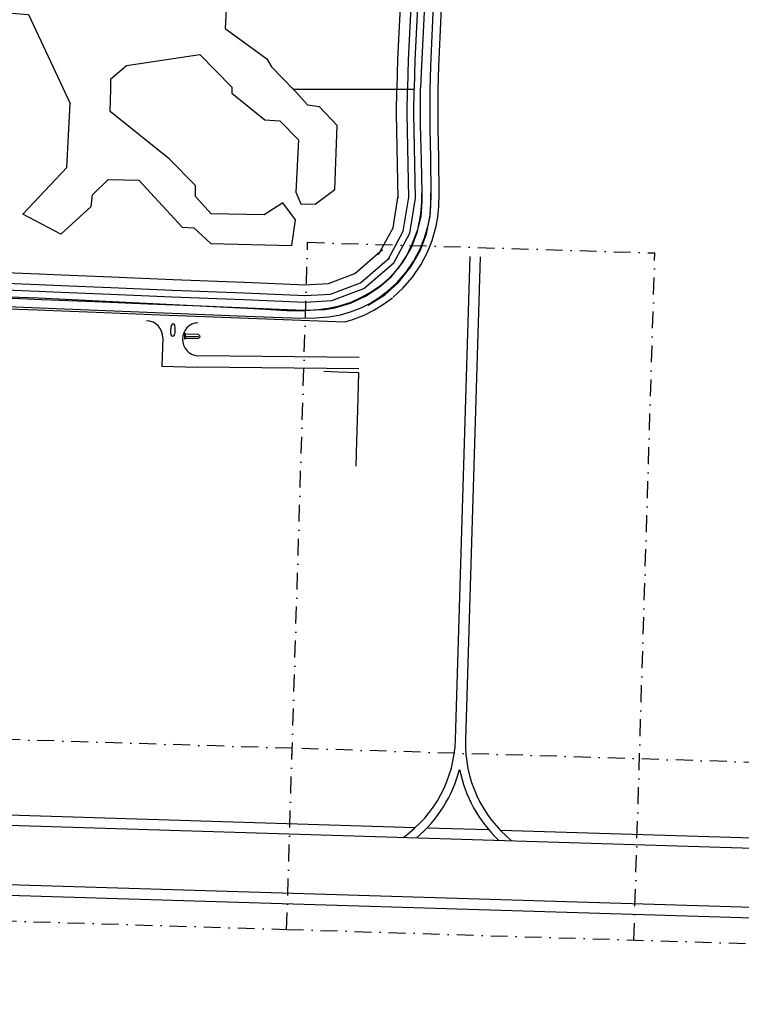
# Model space of a CAD drawing. Header units: metres. Extents: x 19327 to 24000, y 12000 to 18751.
# Tile 7 of 41: x 20985 to 21526, y 15814 to 16552. Entities that reach past the tile are written whole.
import ezdxf

# ---------------------------------------------------------------- set-up
doc = ezdxf.new("R2010")
doc.units = ezdxf.units.M
doc.linetypes.add('DASHDOT', pattern=[25.4, 12.7, -6.35, 0, -6.35])
for name, color, linetype in [('Gos-divisionline', 1, 'CONTINUOUS'), ('Gos-divisionline Rff road', 1, 'CONTINUOUS'), ('Keyplan-sh1$0$10-WEG', 254, 'CONTINUOUS'), ('Keyplan-sh1$0$101', 254, 'CONTINUOUS'), ('Keyplan-sh1$0$106', 254, 'CONTINUOUS'), ('Keyplan-sh1$0$123', 254, 'CONTINUOUS'), ('Keyplan-sh1$0$124', 254, 'CONTINUOUS'), ('Keyplan-sh1$0$2', 254, 'CONTINUOUS'), ('Keyplan-sh1$0$20-KAVEL', 254, 'CONTINUOUS'), ('Keyplan-sh1$0$749', 254, 'CONTINUOUS'), ('Keyplan-sh1$0$New Runway', 2, 'CONTINUOUS'), ('Keyplan-sh1$0$Z-demo', 254, 'CONTINUOUS')]:
    doc.layers.add(name, color=color, linetype=linetype)

msp = doc.modelspace()

# ---------------------------------------------------------------- linework, layer by layer
at = {"layer": 'Gos-divisionline', "linetype": 'DASHDOT'}
for points in [[(20715.17, 15884.28), (21185.17, 15869.92), (21189.32, 16005.81), (20719.32, 16020.16)], [(21185.17, 15869.92), (21663.79, 15855.3), (21667.94, 15991.19), (21189.32, 16005.81)]]:
    msp.add_lwpolyline(points, dxfattribs=at)
at = {"layer": 'Gos-divisionline Rff road', "linetype": 'DASHDOT'}
msp.add_line((21445.42, 15861.97), (21461.16, 16377.3), dxfattribs=at)
msp.add_lwpolyline([(21185.17, 15869.92), (21200.91, 16385.25), (21461.16, 16377.3)], dxfattribs=at)
at = {"layer": 'Keyplan-sh1$0$10-WEG'}
for p, q in [((21293.18, 16517.49), (21298.58, 16632.42)), ((21292.73, 16499.46), (21293.18, 16517.49)), ((20999.27, 16343.66), (21160.49, 16335.64)), ((20999.81, 16336.21), (21154.95, 16329.88))]:
    msp.add_line(p, q, dxfattribs=at)
for points in [[(21293.58, 16664.5), (21286.11, 16512.67), (21285.44, 16501.15)], [(21298.72, 16499.31), (21299.18, 16517.28), (21304.55, 16631.57), (21304.65, 16632.02), (21305.51, 16633.1), (21306.88, 16634.24), (21308.57, 16634.9), (21313.1, 16635.34), (21316.42, 16635.46)], [(21286.64, 16421.91), (21286.33, 16446.97), (21285.44, 16473.13), (21285.44, 16501.15)], [(21293.38, 16421.15), (21293.17, 16448.6), (21292.7, 16470.24), (21292.73, 16499.46)], [(21299.38, 16421.19), (21299.17, 16448.69), (21298.7, 16470.31), (21298.73, 16499.45)], [(21256.29, 16353.39), (21261.98, 16358.29), (21268.93, 16365.9), (21275.13, 16375.36), (21279.58, 16384.5), (21283.38, 16394.83), (21285.99, 16404.73), (21286.64, 16415.82), (21286.64, 16421.91)], [(21260.85, 16348.5), (21267.95, 16355.03), (21274.8, 16362.86), (21280.56, 16371.45), (21285.34, 16380.37), (21288.6, 16388.52), (21291.42, 16398.85), (21292.62, 16404.94), (21293.27, 16412.56), (21293.38, 16421.15)], [(21264.91, 16344.08), (21272.26, 16350.83), (21279.57, 16359.2), (21285.71, 16368.35), (21290.79, 16377.83), (21294.3, 16386.61), (21297.27, 16397.48), (21298.57, 16404.11), (21299.27, 16412.26), (21299.38, 16421.07)], [(21160.49, 16335.64), (21185.55, 16334.14), (21195.33, 16333.92), (21206.74, 16334.58), (21216.52, 16335.88), (21224.77, 16337.73), (21233.47, 16340.45), (21241.83, 16344.25), (21248.46, 16348.06), (21256.29, 16353.39)], [(20908.07, 16347.11), (20962.16, 16344.96), (20999.27, 16343.66)], [(21154.95, 16329.88), (21181.85, 16328.81), (21196.96, 16328.38), (21206.74, 16328.59), (21216.73, 16329.46), (21225.64, 16330.99), (21232.92, 16333.05), (21240.97, 16336.1), (21247.59, 16339.47), (21254.44, 16343.82), (21260.85, 16348.5)], [(21228.89, 16325.67), (21234.81, 16327.35), (21243.39, 16330.6), (21250.57, 16334.25), (21257.82, 16338.86), (21264.39, 16343.65)], [(20897.39, 16340.2), (20946.84, 16338.37), (20999.81, 16336.21)]]:
    msp.add_lwpolyline(points, dxfattribs=at)
at = {"layer": 'Keyplan-sh1$0$101'}
for p, q in [((21108.81, 16312.68), (21108.96, 16317.08)), ((21108.96, 16317.08), (21109.15, 16317.07)), ((21109.15, 16317.07), (21109.02, 16312.66))]:
    msp.add_line(p, q, dxfattribs=at)
at = {"layer": 'Keyplan-sh1$0$106'}
for p, q in [((21119.13, 16313.01), (21109.12, 16313.18)), ((21109.15, 16317.07), (21109.17, 16316.7)), ((21109.17, 16316.7), (21118.89, 16316.27)), ((21109.3, 16314.79), (21119.04, 16314.53)), ((21120.06, 16314.23), (21119.13, 16313.01)), ((21119.95, 16315.32), (21120.06, 16314.23)), ((21223.68, 16287.95), (21212.97, 16288.34)), ((21239.34, 16287.38), (21223.68, 16287.95)), ((21238.46, 16259.62), (21239.34, 16287.38)), ((21237.74, 16236.12), (21238.46, 16259.62)), ((21237.26, 16217.49), (21237.74, 16236.12))]:
    msp.add_line(p, q, dxfattribs=at)
at = {"layer": 'Keyplan-sh1$0$123'}
for p, q in [((21119.13, 16313.01), (21109.12, 16313.18)), ((21109.17, 16316.7), (21118.89, 16316.27)), ((21118.89, 16316.27), (21119.95, 16315.32)), ((21120.06, 16314.23), (21119.13, 16313.01)), ((21119.95, 16315.32), (21120.06, 16314.23))]:
    msp.add_line(p, q, dxfattribs=at)
at = {"layer": 'Keyplan-sh1$0$124'}
msp.add_line((21109.3, 16314.79), (21119.04, 16314.53), dxfattribs=at)
at = {"layer": 'Keyplan-sh1$0$2'}
for points, invisible_edges in [([(24000.14, 11999.56), (20560.43, 16943.69), (20559.22, 16937.75), (20558.71, 16934.01)], 9), ([(24000.14, 11999.56), (20558.71, 16934.01), (20558.41, 16929.86), (20558.51, 16926.41)], 9), ([(24000.14, 11999.56), (20558.51, 16926.41), (20558.51, 16921.76), (20557.8, 16917.5)], 9), ([(24000.14, 11999.56), (20555.48, 16912.34), (20554.77, 16908.9), (20553.96, 16900.39)], 9), ([(24000.14, 11999.56), (20557.8, 16917.5), (20556.79, 16915.38), (20555.48, 16912.34)], 9), ([(24000.14, 11999.56), (20553.96, 16900.39), (20553.45, 16896.04), (20552.64, 16892.09)], 9), ([(24000.14, 11999.56), (20552.64, 16892.09), (20552.34, 16890.27), (20552.44, 16888.35)], 9), ([(24000.14, 11999.56), (20550.83, 16882.31), (20550.42, 16880.39), (20549.71, 16877.75)], 9), ([(24000.14, 11999.56), (20551.13, 16885.01), (20550.63, 16884.03), (20550.83, 16882.31)], 9), ([(24000.14, 11999.56), (20552.44, 16888.35), (20551.94, 16886.42), (20551.13, 16885.01)], 9), ([(24000.14, 11999.56), (20549.71, 16877.75), (20548.1, 16869.05), (20546.07, 16858.01)], 9), ([(24000.14, 11999.56), (20546.07, 16858.01), (20544.91, 16846.27), (20543.19, 16830.68)], 9), ([(24000.14, 11999.56), (20543.19, 16830.68), (20541.67, 16816.7), (20540.86, 16807.61)], 9), ([(24000.14, 11999.56), (20300.04, 16419.84), (20292.51, 16414.3), (20280.86, 16405.77)], 9), ([(24000.14, 11999.56), (20280.86, 16405.77), (20270.61, 16399.07), (20256.15, 16391.62)], 9), ([(24000.14, 11999.56), (20256.15, 16391.62), (20250.11, 16387.95), (20224.33, 16366.5)], 9), ([(24000.14, 11999.56), (20224.33, 16366.5), (20201.43, 16349.91), (20161.95, 16321.3)], 11), ([(24000.14, 11999.56), (20161.95, 16321.3), (20152.03, 16314.49), (20129.02, 16300.9)], 9), ([(24000.14, 11999.56), (20129.02, 16300.9), (20104.96, 16286.54), (20070.11, 16263.65)], 9), ([(24000.14, 11999.56), (20070.11, 16263.65), (20002.33, 16217.51), (19969.16, 16194.73)], 9), ([(24000.14, 11999.56), (19969.16, 16194.73), (19935.28, 16171.41), (19900.65, 16148.63)], 9), ([(24000.14, 11999.56), (19900.65, 16148.63), (19863.18, 16114.46), (19837.83, 16091.36)], 9), ([(23900.19, 12002.61), (19737.88, 16094.41), (19720.73, 16078.86), (19711.95, 16070.37)], 9), ([(24000.14, 11999.56), (19811.91, 16067.32), (19773.07, 16029.64), (19755.38, 16012.47)], 9), ([(24000.14, 11999.56), (19755.38, 16012.47), (19741.41, 15999.45), (19722.45, 15981.11)], 9), ([(24000.14, 11999.56), (19722.45, 15981.11), (19698.29, 15957.36), (19683.83, 15941.38)], 9), ([(24000.14, 11999.56), (19683.83, 15941.38), (19674.12, 15929.94), (19665.06, 15919.57)], 9), ([(24000.14, 11999.56), (19665.06, 15919.57), (19653.68, 15906.83), (19619.02, 15859.41)], 9), ([(24000.14, 11999.56), (19619.02, 15859.41), (19603.16, 15835.23), (19600.14, 15830.82)], 9)]:
    msp.add_3dface(points, dxfattribs=dict(at, invisible_edges=invisible_edges))
at = {"layer": 'Keyplan-sh1$0$20-KAVEL'}
for p, q in [((21144.11, 16501.59), (21144.06, 16499.61)), ((21189.55, 16500.77), (21192.03, 16498.22)), ((21190.3, 16500), (21280.68, 16500)), ((21280.69, 16500.77), (21280.68, 16500.42)), ((21280.68, 16499.46), (21280.68, 16500.42)), ((20833.39, 16354.86), (20999.14, 16348.58)), ((20718, 16344.67), (20998.75, 16334.57)), ((21090.63, 16330.9), (21228.89, 16325.67))]:
    msp.add_line(p, q, dxfattribs=at)
at = {"layer": 'Keyplan-sh1$0$20-KAVEL', "lineweight": -2}
for p, q in [((20833.88, 16367.85), (20999.63, 16361.58)), ((20833.58, 16359.86), (20999.33, 16353.58))]:
    msp.add_line(p, q, dxfattribs=at)
for points in [[(21275.61, 16666.44), (21268.24, 16522.34), (21267.69, 16500.75)], [(21283.6, 16666.03), (21276.23, 16522.03), (21275.69, 16500.54)], [(21268.65, 16418.21), (21267.57, 16481.82), (21267.68, 16500.5)], [(21276.65, 16418.34), (21275.57, 16481.86), (21275.68, 16500.45)], [(21254.11, 16376.07), (21264.92, 16396.22), (21268.81, 16420.49)], [(21261.16, 16372.29), (21272.6, 16393.62), (21276.71, 16419.22)], [(21198.42, 16353.43), (21216.42, 16354.41), (21236.4, 16361.92), (21257.07, 16379.76)], [(21198.86, 16345.44), (21218.08, 16346.49), (21240.55, 16354.93), (21262.29, 16373.71)], [(20999.7, 16361.57), (21016.5, 16360.85), (21053.79, 16359.44), (21100.01, 16357.37)], [(21099.94, 16357.37), (21153.62, 16355.29), (21199.65, 16353.44)], [(20999.35, 16353.58), (21016.18, 16352.86), (21053.46, 16351.44), (21099.66, 16349.38)], [(21099.63, 16349.38), (21153.31, 16347.29), (21199.33, 16345.44)]]:
    msp.add_lwpolyline(points, dxfattribs=at)
at = {"layer": 'Keyplan-sh1$0$20-KAVEL'}
for points in [[(21288.59, 16665.78), (21281.23, 16521.84), (21280.68, 16500.42)], [(21160.56, 16592.75), (21140.57, 16574.37), (21139.15, 16545.66), (21170.33, 16522.8)], [(20941.69, 16502.57), (20932.62, 16512.88), (20932.96, 16536.96), (20956.59, 16558.92), (20991.74, 16556.12), (21022.8, 16489.34)], [(21053.35, 16500.3), (21053.46, 16507.8), (21065.08, 16517.92), (21120.21, 16526.22), (21144.11, 16501.59)], [(21170.33, 16522.8), (21173.91, 16516.82), (21190.68, 16499.61)], [(21116.94, 16427.86), (21097.09, 16447.83), (21052.87, 16483.39), (21053.35, 16500.3)], [(21144.11, 16501.59), (21144, 16497.02), (21168.89, 16477.01), (21179.97, 16476.47), (21194.1, 16462)], [(21192.03, 16498.22), (21200.72, 16488.43), (21209.64, 16487.24), (21223.11, 16472.88)], [(21281.65, 16418.43), (21280.57, 16481.89), (21280.68, 16500.42)], [(21015.91, 16391.3), (20987.55, 16406.43), (21020.53, 16441.48), (21022.8, 16489.34)], [(21194.1, 16462), (21192.17, 16422.75), (21195.76, 16414.16), (21206.52, 16413.95), (21221.29, 16424.82), (21223.11, 16472.88)], [(21015.91, 16391.3), (21038.56, 16412.07), (21039.54, 16420.88), (21051.49, 16432.41), (21074.42, 16431.75), (21106.91, 16396.52), (21115.6, 16396.19)], [(21115.6, 16396.19), (21128.24, 16384.25), (21188.98, 16382.83), (21191.91, 16402.08), (21182.24, 16414.91), (21168.33, 16405.78), (21128.56, 16406.54), (21116.83, 16419.59), (21116.94, 16427.86)], [(21265.56, 16369.93), (21277.41, 16392), (21281.65, 16418.43)], [(21199.13, 16340.45), (21219.12, 16341.54), (21243.14, 16350.56), (21265.56, 16369.93)], [(20999.14, 16348.58), (21015.98, 16347.86), (21053.25, 16346.45), (21099.43, 16344.38)], [(21099.43, 16344.38), (21153.11, 16342.3), (21199.13, 16340.45)], [(20998.75, 16334.57), (21010.44, 16334.05), (21042.49, 16332.75), (21090.63, 16330.9)]]:
    msp.add_lwpolyline(points, dxfattribs=at)
at = {"layer": 'Keyplan-sh1$0$749'}
for p, q in [((21286.4, 16415.16), (21286.44, 16422.08)), ((21293.32, 16414.7), (21293.15, 16422.1)), ((21285.8, 16406.39), (21286.4, 16415.16)), ((21292.64, 16405.5), (21293.32, 16414.7)), ((21283.32, 16393.43), (21285.8, 16406.39)), ((21289.93, 16391.53), (21292.64, 16405.5)), ((21278.97, 16381.76), (21283.32, 16393.43)), ((21285.18, 16378.89), (21289.93, 16391.53)), ((21272.51, 16370.67), (21278.97, 16381.76)), ((21278.3, 16366.78), (21285.18, 16378.89)), ((21263.8, 16359.61), (21272.51, 16370.67)), ((21268.83, 16354.77), (21278.3, 16366.78)), ((21254.51, 16351.6), (21263.8, 16359.61)), ((21244.28, 16344.8), (21254.51, 16351.6)), ((21258.67, 16345.97), (21268.83, 16354.77)), ((20961.45, 16344.05), (21001.65, 16342.48)), ((21001.65, 16342.48), (21041.47, 16340.91)), ((21233.06, 16339.6), (21244.28, 16344.8)), ((21246.31, 16338.07), (21258.67, 16345.97)), ((21041.47, 16340.91), (21081.3, 16339.22)), ((21081.3, 16339.22), (21121.16, 16337.55)), ((21121.16, 16337.55), (21161.59, 16335.92)), ((21161.59, 16335.92), (21197.74, 16334.48)), ((21197.74, 16334.48), (21213.89, 16334.84)), ((21213.89, 16334.84), (21221.26, 16336.19)), ((21221.26, 16336.19), (21233.06, 16339.6))]:
    msp.add_line(p, q, dxfattribs=at)
at = {"layer": 'Keyplan-sh1$0$New Runway'}
for p, q in [((21311.76, 16012.3), (21322.83, 16374.67)), ((21330.32, 16374.44), (21319.26, 16012.08)), ((21281.55, 15946.19), (20710.73, 15963.62)), ((20720.51, 15955.82), (22302.08, 15907.53)), ((21336.72, 15944.51), (21290.21, 15945.93)), ((22294.7, 15915.26), (21345.38, 15944.24)), ((20147.22, 15929.03), (23037.1, 15840.81)), ((23036.85, 15832.58), (20147.71, 15920.78))]:
    msp.add_line(p, q, dxfattribs=at)
for centre, radius, start, end in [((21218.05, 16015.17), 93.75, 305.62198, 358.2504), ((21412.96, 16009.21), 93.75, 178.2504, 230.87742), ((21218.05, 16015.17), 100, 310.08749, 345.41183), ((21412.96, 16009.21), 100, 191.08897, 226.4124)]:
    msp.add_arc(centre, radius, start, end, dxfattribs=at)
at = {"layer": 'Keyplan-sh1$0$Z-demo'}
for p, q in [((21092.31, 16313.58), (21091.65, 16292.46)), ((21239.52, 16298.78), (21118.39, 16300.12)), ((21091.65, 16292.46), (21118.12, 16291.62)), ((21239.25, 16290.29), (21118.12, 16291.62))]:
    msp.add_line(p, q, dxfattribs=at)
for centre, radius, start, end in [((21079.82, 16313.94), 12.5, 358.32335, 88.18828), ((21113.3, 16318.94), 15.14, 163.76867, 191.77385), ((21100.05, 16322.79), 1.35, 11.33127, 165.10955), ((21086.54, 16319.98), 15.15, 343.77087, 11.77226), ((21119.53, 16312.53), 12.47, 93.85352, 264.74015), ((21099.79, 16316.13), 1.35, 191.33432, 344.29268)]:
    msp.add_arc(centre, radius, start, end, dxfattribs=at)

doc.saveas('drawing.dxf')
